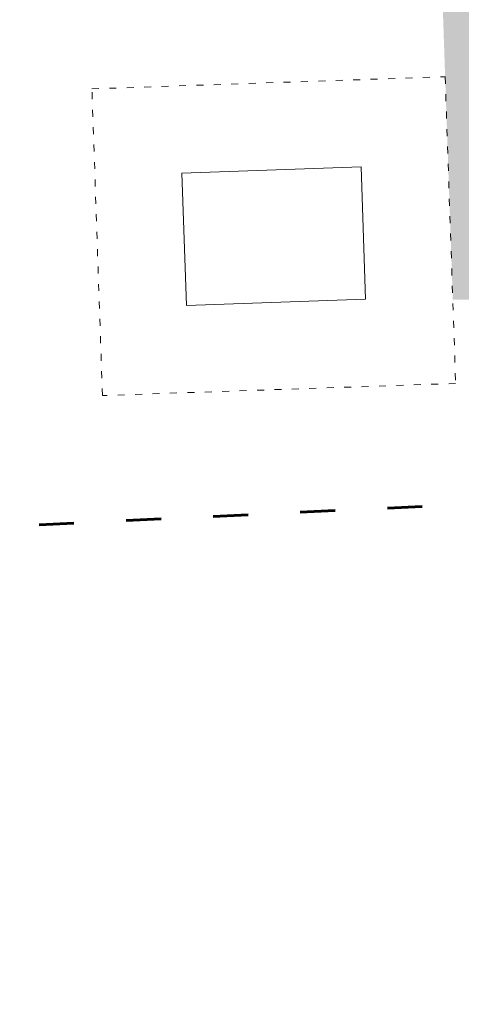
# Model space of a CAD drawing. Header units: millimetres. Extents: x 2943 to 3105, y 1618 to 1828.
# Tile 73 of 81: x 3061 to 3068, y 1723 to 1740. Entities that reach past the tile are written whole.
import ezdxf

# ---------------------------------------------------------------- set-up
doc = ezdxf.new("R2010")
doc.units = ezdxf.units.MM
doc.linetypes.add('ACAD_ISO03W100', pattern=[30, 12, -18])
for name, color, linetype, lineweight in [('1_strefa', 7, 'ACAD_ISO03W100', 13), ('1_trawa', 94, 'Continuous', 13), ('granica', 1, 'ACAD_ISO03W100', 35), ('wymiary', 7, 'Continuous', 9)]:
    doc.layers.add(name, color=color, linetype=linetype, lineweight=lineweight)
picture_1 = doc.add_image_def('image1.jpg', size_in_pixel=(9921, 7015))

msp = doc.modelspace()

# ---------------------------------------------------------------- hatches: boundary and pattern name
at = {"layer": '1_trawa'}
h = msp.add_hatch(dxfattribs=at)
h.set_pattern_fill('GRASS', color=256, scale=0.02)
h.paths.add_polyline_path([(3012.952, 1765.252), (3017.562, 1765.36), (3017.858, 1752.618), (3009.992, 1752.436), (3009.835, 1759.178), (3013.091, 1759.254)])
h.paths.add_polyline_path([(3026.861, 1742.347), (3027.104, 1730.399), (3031.684, 1730.694), (3031.426, 1734.716), (3033.51, 1734.716), (3033.51, 1737.884), (3035.671, 1737.884), (3035.671, 1742.347)])
h.paths.add_polyline_path([(3068.05, 1739.215), (3068.182, 1735.379), (3073.504, 1735.379), (3073.504, 1740.446), (3068.008, 1740.446)])

# ---------------------------------------------------------------- linework, layer by layer
at = {"layer": '1_strefa', "color": 217, "ltscale": 0.01, "true_color": 0x93278f}
msp.add_lwpolyline([(3068.05, 1739.215), (3068.231, 1733.939), (3062.152, 1733.731), (3061.971, 1739.007)], close=True, dxfattribs=at)
at = {"layer": 'granica', "lineweight": 60, "ltscale": 0.05}
msp.add_lwpolyline([(3026.015, 1783.311), (3026.015, 1783.311), (3000.645, 1781.359), (2996.636, 1728.435), (3077.723, 1732.304), (3076.877, 1760.766), (3027.024, 1758.13), (3026.015, 1783.311)], close=True, dxfattribs=at)
at = {"layer": 'wymiary', "color": 217, "true_color": 0x93278f}
msp.add_lwpolyline([(3066.603, 1737.664), (3066.68, 1735.387), (3063.599, 1735.281), (3063.521, 1737.559)], close=True, dxfattribs=at)

# ---------------------------------------------------------------- pictures from other files: only their frames are drawn
at = {"layer": 'wymiary'}
image = msp.add_image(picture_1, insert=(3104.89, 1618.26), size_in_units=(209.995, 148.484), rotation=90, dxfattribs=dict(at, fade=54))
image.dxf.flags = 7

doc.saveas('drawing.dxf')
